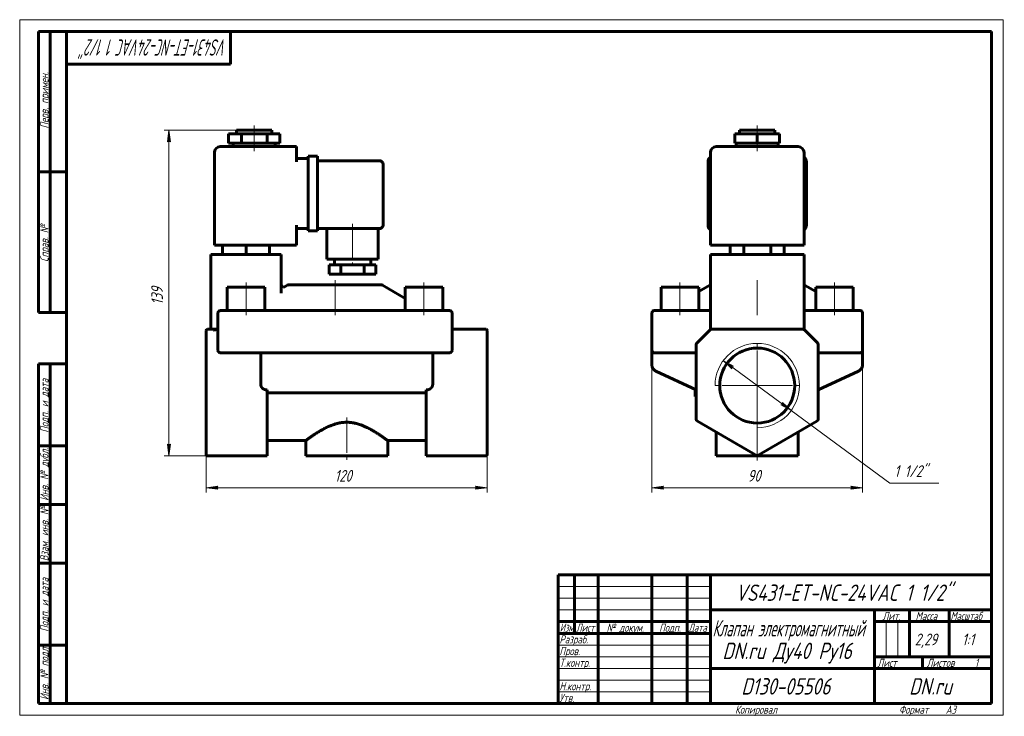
# Model space of a CAD drawing. Header units: millimetres. Extents: x 0 to 420, y 0 to 297.
import ezdxf

# ---------------------------------------------------------------- set-up
doc = ezdxf.new("R2010")
doc.units = ezdxf.units.MM
for name, pattern in [('K5LT_AXLED', [19.5, 15, -1.5, 1.5, -1.5]), ('K5LT_BASIC', [0]), ('K5LT_THIN', [0])]:
    doc.linetypes.add(name, pattern=pattern)
doc.layers.add('Системный слой', color=7, linetype='Continuous')
doc.layers.add('Системный слой (1)', color=7, linetype='Continuous', true_color=0x6c6c6c)
doc.styles.add('KDIMTEXTSTYLE', font='GOST_AU.SHX', dxfattribs={"width": 0.96, "oblique": 15, "height": 5})
doc.styles.add('KTEXTSTYLE', font='GOST_AU.SHX', dxfattribs={"width": 0.96, "height": 5})
doc.dimstyles.new('KDIMSTYLE (1.00)', dxfattribs={"dimtxt": 5, "dimasz": 1, "dimexe": 2, "dimexo": 0, "dimgap": 1, "dimtad": 1, "dimtxsty": 'KDIMTEXTSTYLE', "dimsah": 1, "dimcen": 0, "dimdle": 1, "dimadec": 0, "dimazin": 0, "dimtfac": 0.667, "dimtmove": 0, "dimatfit": 3, "dimfxl": 1, "dimtvp": 1, "dimtolj": 1, "dimtzin": 0, "dimarcsym": 0})

# ---------------------------------------------------------------- blocks, each defined once
blk = doc.blocks.new('U0')
at = {"layer": 'Системный слой (1)', "color": 150, "linetype": 'K5LT_BASIC', "lineweight": 60, "true_color": 0x0080ff}
for q in [(334.96, 177.4), (334.96, 177.39), (334.96, 177.39)]:
    blk.add_line((334.96, 177.39), q, dxfattribs=at)
blk = doc.blocks.new('U1')
at = {"layer": 'Системный слой (1)', "color": 150, "linetype": 'K5LT_BASIC', "lineweight": 60, "true_color": 0x0080ff}
for q in [(294.66, 164.51), (294.96, 164.8)]:
    blk.add_line((294.96, 164.8), q, dxfattribs=at)
blk = doc.blocks.new('U2')
at = {"layer": 'Системный слой (1)', "color": 150, "linetype": 'K5LT_BASIC', "lineweight": 60, "true_color": 0x0080ff}
for p, q in [((294.75, 164.6), (294.72, 164.56)), ((294.81, 164.65), (294.8, 164.65))]:
    blk.add_line(p, q, dxfattribs=at)
blk = doc.blocks.new('U3')
at = {"layer": 'Системный слой (1)', "color": 150, "linetype": 'K5LT_BASIC', "lineweight": 60, "true_color": 0x0080ff}
for q in [(334.96, 164.8), (335.25, 164.51)]:
    blk.add_line((334.96, 164.8), q, dxfattribs=at)
blk = doc.blocks.new('U4')
at = {"layer": 'Системный слой (1)', "color": 150, "linetype": 'K5LT_BASIC', "lineweight": 60, "true_color": 0x0080ff}
for p, q in [((294.95, 177.39), (294.96, 177.4)), ((294.96, 177.39), (294.95, 177.39)), ((294.95, 177.39), (294.95, 177.39))]:
    blk.add_line(p, q, dxfattribs=at)
blk = doc.blocks.new('D0')
at = {"layer": 'Системный слой (1)'}
for points in [[(269.96, 97.18), (274.96, 97.83), (274.46, 97.18), (274.96, 96.52)], [(359.96, 97.18), (354.96, 97.83), (355.46, 97.18), (354.96, 96.52)]]:
    blk.add_hatch(color=7, dxfattribs=at).paths.add_polyline_path(points)
at = {"layer": 'Системный слой (1)', "color": 7, "linetype": 'K5LT_THIN', "lineweight": 18}
for p, q in [((269.96, 161.69), (269.96, 95.18)), ((359.96, 163.8), (359.96, 95.18)), ((269.96, 97.18), (274.96, 97.83)), ((274.96, 96.52), (269.96, 97.18)), ((274.96, 97.83), (274.46, 97.18)), ((274.46, 97.18), (274.96, 96.52)), ((355.46, 97.18), (354.96, 97.83)), ((354.96, 97.83), (359.96, 97.18)), ((359.96, 97.18), (354.96, 96.52)), ((354.96, 96.52), (355.46, 97.18))]:
    blk.add_line(p, q, dxfattribs=at)
blk.add_wipeout([(310.87, 98.18), (310.87, 105.56), (318.72, 105.56), (318.72, 98.18)]).dxf.layer = 'Системный слой (1)'
blk.add_line((269.96, 97.18), (359.96, 97.18), dxfattribs=at)
at = {"layer": 'Системный слой (1)', "color": 7, "insert": (310.87, 104.76), "char_height": 5, "attachment_point": 1, "style": 'KTEXTSTYLE'}
blk.add_mtext('\\H5.0;\\W1.000;\\Q15;\\Q15;\\W0.965;90', dxfattribs=at)
blk = doc.blocks.new('KDIMARROW_01')
at = {"layer": 'Системный слой'}
blk.add_hatch(color=0, dxfattribs=at).paths.add_polyline_path([(-5, -0.66), (0, 0), (-5, 0.66), (-4.5, 0)])
at = {"layer": 'Системный слой', "color": 0, "linetype": 'K5LT_THIN', "lineweight": 18}
for p, q in [((-4.5, 0), (-5, 0.66)), ((-5, 0.66), (0, 0)), ((0, 0), (-5, -0.66)), ((-5, -0.66), (-4.5, 0))]:
    blk.add_line(p, q, dxfattribs=at)
at = {"layer": 'Системный слой (1)', "color": 0, "linetype": 'K5LT_THIN', "lineweight": 18}
blk.add_line((79.65, 140.8), (78.65, 140.8), dxfattribs=at)
blk = doc.blocks.new('D1')
at = {"layer": 'Системный слой (1)'}
for points in [[(304.88, 149.03), (300.46, 151.47), (304.1, 147.97), (304.08, 148.8)], [(329.46, 130.14), (325.82, 133.63), (325.83, 132.8), (325.04, 132.57)]]:
    blk.add_hatch(color=7, dxfattribs=at).paths.add_polyline_path(points)
at = {"layer": 'Системный слой (1)', "color": 7, "linetype": 'K5LT_THIN', "lineweight": 18}
for p, q in [((300.46, 151.47), (304.88, 149.03)), ((304.1, 147.97), (300.46, 151.47)), ((300.46, 151.47), (329.46, 130.14)), ((304.88, 149.03), (304.08, 148.8)), ((304.08, 148.8), (304.1, 147.97)), ((325.04, 132.57), (325.83, 132.8)), ((329.46, 130.14), (325.04, 132.57)), ((325.83, 132.8), (325.82, 133.63)), ((325.82, 133.63), (329.46, 130.14))]:
    blk.add_line(p, q, dxfattribs=at)
blk.add_wipeout([(373.55, 100.18), (373.55, 107.56), (389.9, 107.56), (389.9, 100.18)]).dxf.layer = 'Системный слой (1)'
for p, q in [((329.46, 130.14), (371.55, 99.18)), ((371.55, 99.18), (392.59, 99.18))]:
    blk.add_line(p, q, dxfattribs=at)
at = {"layer": 'Системный слой (1)', "color": 7, "insert": (373.55, 106.76), "char_height": 5, "attachment_point": 1, "style": 'KTEXTSTYLE'}
blk.add_mtext('\\H5.0;\\W1.000;\\Q15;\\Q15;\\W0.965;1 1/2"', dxfattribs=at)
blk = doc.blocks.new('U5')
at = {"layer": 'Системный слой (1)', "color": 30, "linetype": 'K5LT_AXLED', "lineweight": 18, "true_color": 0xff8000}
for q in [(314.96, 158.8), (296.96, 140.8), (332.96, 140.8), (314.96, 122.8)]:
    blk.add_line((314.96, 140.8), q, dxfattribs=at)
blk = doc.blocks.new('U6')
at = {"layer": 'Системный слой (1)', "color": 150, "linetype": 'K5LT_BASIC', "lineweight": 60, "true_color": 0x0080ff}
for p, q in [((111.89, 183.16), (111.65, 183.8)), ((112.48, 182.82), (111.89, 183.16)), ((113.15, 182.93), (112.48, 182.82))]:
    blk.add_line(p, q, dxfattribs=at)
blk = doc.blocks.new('U7')
at = {"layer": 'Системный слой (1)', "color": 150, "linetype": 'K5LT_BASIC', "lineweight": 60, "true_color": 0x0080ff}
for p, q in [((105.65, 117.3), (122.15, 117.3)), ((157.15, 117.3), (173.65, 117.3))]:
    blk.add_line(p, q, dxfattribs=at)
blk = doc.blocks.new('D2')
at = {"layer": 'Системный слой (1)'}
for points in [[(84.15, 97.18), (84.65, 97.83), (79.65, 97.18), (84.65, 96.52)], [(194.65, 96.52), (199.65, 97.18), (194.65, 97.83), (195.15, 97.18)]]:
    blk.add_hatch(color=7, dxfattribs=at).paths.add_polyline_path(points)
at = {"layer": 'Системный слой (1)', "color": 7, "linetype": 'K5LT_THIN', "lineweight": 18}
for p, q in [((79.65, 140.8), (79.65, 95.18)), ((199.65, 138.71), (199.65, 95.18)), ((79.65, 97.18), (84.65, 97.83)), ((84.65, 96.52), (79.65, 97.18)), ((84.65, 97.83), (84.15, 97.18)), ((84.15, 97.18), (84.65, 96.52)), ((195.15, 97.18), (194.65, 97.83)), ((194.65, 97.83), (199.65, 97.18)), ((199.65, 97.18), (194.65, 96.52)), ((194.65, 96.52), (195.15, 97.18))]:
    blk.add_line(p, q, dxfattribs=at)
blk.add_wipeout([(134.51, 98.18), (134.51, 105.56), (144.39, 105.56), (144.39, 98.18)]).dxf.layer = 'Системный слой (1)'
blk.add_line((199.65, 97.18), (79.65, 97.18), dxfattribs=at)
at = {"layer": 'Системный слой (1)', "color": 7, "insert": (134.51, 104.76), "char_height": 5, "attachment_point": 1, "style": 'KTEXTSTYLE'}
blk.add_mtext('\\H5.0;\\W1.000;\\Q15;\\Q15;\\W0.965;120', dxfattribs=at)
blk = doc.blocks.new('D3')
at = {"layer": 'Системный слой (1)'}
for points in [[(64.42, 244.8), (63.76, 249.8), (63.1, 244.8), (63.76, 245.3)], [(63.76, 110.8), (64.42, 115.8), (63.76, 115.3), (63.1, 115.8)]]:
    blk.add_hatch(color=7, dxfattribs=at).paths.add_polyline_path(points)
at = {"layer": 'Системный слой (1)', "color": 7, "linetype": 'K5LT_THIN', "lineweight": 18}
for p, q in [((92.65, 249.8), (61.76, 249.8)), ((63.1, 244.8), (63.76, 249.8)), ((63.76, 249.8), (64.42, 244.8)), ((63.76, 245.3), (63.1, 244.8)), ((64.42, 244.8), (63.76, 245.3)), ((63.76, 110.8), (63.1, 115.8)), ((63.1, 115.8), (63.76, 115.3)), ((63.76, 115.3), (64.42, 115.8)), ((64.42, 115.8), (63.76, 110.8)), ((80.15, 110.8), (61.76, 110.8))]:
    blk.add_line(p, q, dxfattribs=at)
blk.add_wipeout([(62.76, 175.29), (55.38, 175.29), (55.38, 184.91), (62.76, 184.91)]).dxf.layer = 'Системный слой (1)'
blk.add_line((63.76, 110.8), (63.76, 249.8), dxfattribs=at)
at = {"layer": 'Системный слой (1)', "color": 7, "insert": (56.17, 175.29), "char_height": 5, "attachment_point": 1, "rotation": 90, "style": 'KTEXTSTYLE'}
blk.add_mtext('\\H5.0;\\W1.000;\\Q15;\\Q15;\\W0.965;139', dxfattribs=at)
blk = doc.blocks.new('U8')
at = {"color": 7, "linetype": 'K5LT_THIN', "lineweight": 18}
for p, q in [((0, 0), (0, 297)), ((0, 297), (420, 297)), ((420, 297), (420, 0)), ((230, 55), (295, 55)), ((230, 50), (295, 50)), ((230, 45), (295, 45)), ((369.96, 25), (369.96, 40)), ((374.98, 25), (374.98, 40)), ((230, 30), (295, 30)), ((230, 25), (295, 25)), ((230, 20), (295, 20)), ((230, 15), (295, 15)), ((230, 10), (295, 10)), ((420, 0), (0, 0))]:
    blk.add_line(p, q, dxfattribs=at)
at = {"color": 150, "linetype": 'K5LT_BASIC', "lineweight": 60, "true_color": 0x0080ff}
for p, q in [((8, 172), (8, 292)), ((20, 292), (8, 292)), ((13, 172), (13, 292)), ((20, 5), (20, 292)), ((20, 292), (415, 292)), ((90, 292), (90, 278)), ((415, 292), (415, 5)), ((90, 278), (20, 278)), ((20, 232), (8, 232)), ((20, 172), (8, 172)), ((8, 5), (8, 150)), ((20, 150), (8, 150)), ((13, 5), (13, 150)), ((20, 115), (8, 115)), ((20, 90), (8, 90)), ((20, 65), (8, 65)), ((230, 60), (415, 60)), ((230, 5), (230, 60)), ((237, 35), (237, 60)), ((247, 5), (247, 60)), ((270, 5), (270, 60)), ((285, 5), (285, 60)), ((295, 5), (295, 60)), ((295, 45), (415, 45)), ((365, 5), (365, 45)), ((380, 25), (380, 45)), ((397, 25), (397, 45)), ((230, 40), (295, 40)), ((365, 40), (380, 40)), ((380, 40), (415, 40)), ((230, 35), (295, 35)), ((20, 30), (8, 30)), ((365, 25), (415, 25)), ((385.57, 20), (385.57, 25)), ((295, 20), (365, 20)), ((365, 20), (415, 20)), ((20, 5), (8, 5)), ((415, 5), (20, 5))]:
    blk.add_line(p, q, dxfattribs=at)
at = {"color": 7, "attachment_point": 1, "style": 'KTEXTSTYLE'}
for s, insert, char_height, rotation in [('\\H5.0;\\W1.000;\\Q15;\\Q15;\\W0.646;\\H7.00;VS431-ET-NC-24VAC 1 1/2"', (88.58, 281.64), 7, 180), ('\\H5.0;\\W1.000;\\Q15;\\Q15;\\W0.965;\\H3.50;Перв. примен.', (8.82, 250.52), 3.5, 90), ('\\H5.0;\\W1.000;\\Q15;\\Q15;\\W0.965;\\H3.50;Справ. №', (8.82, 193.63), 3.5, 90), ('\\H5.0;\\W1.000;\\Q15;\\Q15;\\W0.965;\\H3.50;Подп. и дата', (8.82, 120.66), 3.5, 90), ('\\H5.0;\\W1.000;\\Q15;\\Q15;\\W0.965;\\H3.50;Инв. № дубл.', (8.82, 91.57), 3.5, 90), ('\\H5.0;\\W1.000;\\Q15;\\Q15;\\W0.965;\\H3.50;Взам. инв. №', (8.82, 65.8), 3.5, 90), ('\\H5.0;\\W1.000;\\Q15;\\Q15;\\W0.965;\\H3.50;Подп. и дата', (8.82, 35.66), 3.5, 90), ('\\H5.0;\\W1.000;\\Q15;\\Q15;\\W0.965;\\H3.50;Инв. № подл.', (8.82, 6.57), 3.5, 90)]:
    blk.add_mtext(s, dxfattribs=dict(at, insert=insert, char_height=char_height, rotation=rotation))
for s, insert, char_height in [('\\H5.0;\\W1.000;\\Q15;\\Q15;\\W0.965;\\H7.00;VS431-ET-NC-24VAC 1 1/2"', (305.66, 55.86), 7), ('\\H5.0;\\W1.000;\\Q15;\\Q15;\\W0.965;\\H3.50;Лит.', (368.47, 44.18), 3.5), ('\\H5.0;\\W1.000;\\Q15;\\Q15;\\W0.965;\\H3.50;Масса', (382.58, 44.18), 3.5), ('\\H5.0;\\W1.000;\\Q15;\\Q15;\\W0.930;\\H3.50;Масштаб', (397.52, 44.18), 3.5), ('\\H5.0;\\W1.000;\\Q15;\\Q15;\\W0.784;\\H3.50;Изм.', (230.62, 39.18), 3.5), ('\\H5.0;\\W1.000;\\Q15;\\Q15;\\W0.799;\\H3.50;Лист', (237.61, 39.18), 3.5), ('\\H5.0;\\W1.000;\\Q15;\\Q15;\\W0.965;\\H3.50;№ докум.', (250.63, 39.18), 3.5), ('\\H5.0;\\W1.000;\\Q15;\\Q15;\\W0.965;\\H3.50;Подп.', (273.1, 39.18), 3.5), ('\\H5.0;\\W1.000;\\Q15;\\Q15;\\W0.799;\\H3.50;Дата', (285.61, 39.18), 3.5), ('\\H5.0;\\W1.000;\\Q15;\\Q15;\\W0.672;\\H7.00;Клапан электромагнитный', (295.88, 40.69), 7), ('\\H5.0;\\W1.000;\\Q15;\\Q15;\\W0.965;\\H3.50;Разраб.', (230.5, 34.18), 3.5), ('\\H5.0;\\W1.000;\\Q15;\\Q15;\\W0.965;2,29', (382.3, 34.9), 5), ('\\H5.0;\\W1.000;\\Q15;\\Q15;\\W0.965;{\\c16711680;1:1}', (402.44, 34.9), 5), ('\\H5.0;\\W1.000;\\Q15;\\Q15;\\W0.965;\\H7.00;DN.ru Ду40 Ру16', (300.11, 31.02), 7), ('\\H5.0;\\W1.000;\\Q15;\\Q15;\\W0.965;\\H3.50;Пров.', (230.5, 29.18), 3.5), ('\\H5.0;\\W1.000;\\Q15;\\Q15;\\W0.965;\\H3.50;Т.контр.', (230.5, 24.18), 3.5), ('\\H5.0;\\W1.000;\\Q15;\\Q15;\\W0.965;\\H3.50;Лист', (366.32, 24.18), 3.5), ('\\H5.0;\\W1.000;\\Q15;\\Q15;\\W0.965;\\H3.50;Листов', (387.36, 24.18), 3.5), ('\\H5.0;\\W1.000;\\Q15;\\Q15;\\W0.965;\\H3.50;1', (407.91, 24.18), 3.5), ('\\H5.0;\\W1.000;\\Q15;\\Q15;\\W0.965;\\H3.50;Н.контр.', (230.5, 14.18), 3.5), ('\\H5.0;\\W1.000;\\Q15;\\Q15;\\W0.965;\\H7.00;D130-05506', (308.17, 15.86), 7), ('\\H5.0;\\W1.000;\\Q15;\\Q15;\\W0.965;\\H7.00;DN.ru', (379.84, 15.86), 7), ('\\H5.0;\\W1.000;\\Q15;\\Q15;\\W0.965;\\H3.50;Утв.', (230.5, 9.18), 3.5), ('\\H5.0;\\W1.000;\\Q15;\\Q15;\\W0.965;\\H3.50;Копировал', (305.5, 4.18), 3.5), ('\\H5.0;\\W1.000;\\Q15;\\Q15;\\W0.965;\\H3.50;Формат', (375.5, 4.18), 3.5), ('\\H5.0;\\W1.000;\\Q15;\\Q15;\\W0.965;\\H3.50;A3', (395.5, 4.18), 3.5)]:
    blk.add_mtext(s, dxfattribs=dict(at, insert=insert, char_height=char_height))

msp = doc.modelspace()

# ---------------------------------------------------------------- linework, layer by layer
at = {"layer": 'Системный слой (1)', "color": 150, "linetype": 'K5LT_BASIC', "lineweight": 60, "true_color": 0x0080ff}
for p, q in [((89.154, 244.301), (89.154, 248.301)), ((89.154, 248.301), (94.654, 248.301)), ((92.654, 248.301), (92.654, 249.801)), ((92.654, 249.801), (107.654, 249.801)), ((94.654, 248.301), (105.654, 248.301)), ((94.654, 244.301), (94.654, 248.301)), ((105.654, 244.301), (105.654, 248.301)), ((105.654, 248.301), (111.154, 248.301)), ((107.654, 248.301), (107.654, 249.801)), ((111.154, 244.301), (111.154, 248.301)), ((305.432, 248.301), (314.958, 248.301)), ((305.432, 244.301), (305.432, 248.301)), ((307.458, 248.301), (307.458, 249.801)), ((307.458, 249.801), (322.458, 249.801)), ((314.958, 244.301), (314.958, 248.301)), ((314.958, 248.301), (324.484, 248.301)), ((322.458, 248.301), (322.458, 249.801)), ((324.484, 244.301), (324.484, 248.301)), ((89.154, 244.301), (94.654, 244.301)), ((91.154, 242.801), (91.154, 244.301)), ((94.654, 244.301), (105.654, 244.301)), ((105.654, 244.301), (111.154, 244.301)), ((109.154, 242.801), (109.154, 244.301)), ((305.432, 244.301), (314.958, 244.301)), ((305.958, 242.801), (305.958, 244.301)), ((314.958, 244.301), (324.484, 244.301)), ((323.958, 242.801), (323.958, 244.301)), ((83.154, 200.801), (83.154, 240.301)), ((118.154, 242.801), (85.654, 242.801)), ((118.154, 242.801), (118.154, 240.301)), ((118.154, 236.301), (118.154, 240.301)), ((294.958, 200.801), (294.958, 240.301)), ((332.458, 242.801), (297.458, 242.801)), ((334.958, 200.801), (334.958, 240.301)), ((118.154, 237.801), (123.154, 237.801)), ((123.154, 238.801), (127.154, 238.801)), ((123.154, 236.301), (123.154, 238.801)), ((123.154, 236.301), (123.154, 209.301)), ((127.154, 238.801), (127.154, 236.301)), ((127.154, 236.801), (153.654, 236.801)), ((127.154, 236.301), (127.154, 209.301)), ((293.958, 209.301), (293.958, 236.301)), ((335.958, 236.301), (335.958, 209.301)), ((155.154, 235.301), (155.154, 209.301)), ((118.154, 200.801), (118.154, 209.301)), ((118.154, 207.801), (123.154, 207.801)), ((123.154, 206.801), (123.154, 209.301)), ((123.154, 206.801), (127.154, 206.801)), ((127.154, 209.301), (127.154, 206.801)), ((127.154, 207.801), (153.654, 207.801)), ((131.154, 207.801), (131.154, 194.801)), ((153.154, 207.801), (153.154, 194.801)), ((85.654, 200.801), (83.154, 200.801)), ((85.654, 200.801), (118.154, 200.801)), ((86.654, 200.801), (86.654, 196.801)), ((96.654, 200.801), (96.654, 196.801)), ((106.654, 200.801), (106.654, 196.801)), ((297.458, 200.801), (294.958, 200.801)), ((297.458, 200.801), (332.458, 200.801)), ((303.411, 200.801), (303.411, 196.801)), ((309.184, 200.801), (309.184, 196.801)), ((320.731, 200.801), (320.731, 196.801)), ((326.505, 200.801), (326.505, 196.801)), ((334.958, 200.801), (332.458, 200.801)), ((81.654, 196.801), (81.654, 164.801)), ((81.654, 196.801), (84.154, 196.801)), ((109.154, 196.801), (84.154, 196.801)), ((109.154, 196.801), (111.654, 196.801)), ((111.654, 196.801), (111.654, 180.272)), ((153.154, 194.801), (131.154, 194.801)), ((134.404, 194.801), (134.404, 192.301)), ((149.904, 194.801), (149.904, 192.301)), ((294.958, 196.801), (297.458, 196.801)), ((294.958, 196.801), (294.958, 164.801)), ((332.458, 196.801), (297.458, 196.801)), ((332.458, 196.801), (334.958, 196.801)), ((334.958, 196.801), (334.958, 164.801)), ((132.154, 192.301), (132.154, 188.301)), ((137.154, 192.301), (132.154, 192.301)), ((137.154, 192.301), (137.154, 188.301)), ((147.154, 192.301), (137.154, 192.301)), ((152.154, 192.301), (147.154, 192.301)), ((147.154, 192.301), (147.154, 188.301)), ((152.154, 192.301), (152.154, 188.301)), ((137.154, 188.301), (132.154, 188.301)), ((147.154, 188.301), (137.154, 188.301)), ((152.154, 188.301), (147.154, 188.301)), ((88.654, 182.801), (104.654, 182.801)), ((88.654, 172.801), (88.654, 182.801)), ((104.654, 172.801), (104.654, 182.801)), ((114.422, 183.667), (113.154, 182.934)), ((154.386, 183.801), (114.922, 183.801)), ((154.886, 183.667), (164.654, 178.027)), ((164.654, 182.801), (180.654, 182.801)), ((164.654, 172.801), (164.654, 182.801)), ((180.654, 172.801), (180.654, 182.801)), ((273.958, 172.801), (273.958, 182.801)), ((273.958, 182.801), (289.958, 182.801)), ((294.726, 183.667), (289.958, 180.914)), ((289.958, 172.801), (289.958, 182.801)), ((335.19, 183.667), (339.958, 180.914)), ((339.958, 182.801), (355.958, 182.801)), ((339.958, 172.801), (339.958, 182.801)), ((355.958, 172.801), (355.958, 182.801)), ((85.654, 172.801), (87.654, 172.801)), ((181.654, 172.801), (87.654, 172.801)), ((181.654, 172.801), (183.654, 172.801)), ((270.958, 172.801), (272.958, 172.801)), ((272.958, 172.801), (294.958, 172.801)), ((334.958, 172.801), (356.958, 172.801)), ((356.958, 172.801), (358.958, 172.801)), ((84.654, 171.801), (84.654, 155.801)), ((184.654, 155.801), (184.654, 171.801)), ((269.958, 171.801), (269.958, 155.801)), ((359.958, 171.801), (359.958, 155.801)), ((79.654, 164.154), (79.654, 164.301)), ((79.654, 158.74), (79.654, 164.154)), ((82.776, 164.801), (80.154, 164.801)), ((84.154, 164.801), (82.776, 164.801)), ((84.154, 164.801), (84.654, 164.801)), ((184.654, 164.801), (199.154, 164.801)), ((199.654, 164.301), (199.654, 164.154)), ((199.654, 158.74), (199.654, 164.154)), ((294.665, 164.508), (289.251, 159.093)), ((294.677, 164.52), (294.665, 164.508)), ((294.958, 164.801), (295.372, 164.801)), ((334.544, 164.801), (295.372, 164.801)), ((334.958, 164.801), (334.544, 164.801)), ((335.101, 164.658), (335.044, 164.715)), ((340.665, 159.093), (335.251, 164.508)), ((79.654, 158.386), (79.654, 158.74)), ((79.654, 126.389), (79.654, 158.386)), ((199.654, 158.74), (199.654, 158.386)), ((199.654, 126.389), (199.654, 158.386)), ((269.958, 155.801), (269.958, 154.801)), ((269.958, 155.801), (269.958, 154.923)), ((288.958, 158.386), (288.958, 126.389)), ((340.958, 126.389), (340.958, 158.386)), ((359.958, 155.801), (359.958, 154.801)), ((359.958, 155.801), (359.958, 154.923)), ((87.654, 154.801), (85.654, 154.801)), ((87.654, 154.801), (130.22, 154.801)), ((102.925, 154.801), (102.925, 141.426)), ((130.22, 154.801), (139.654, 154.801)), ((139.654, 154.801), (149.088, 154.801)), ((149.088, 154.801), (181.654, 154.801)), ((176.382, 154.801), (176.382, 141.426)), ((183.654, 154.801), (181.654, 154.801)), ((269.958, 155.044), (269.958, 155.345)), ((269.958, 154.801), (269.958, 154.801)), ((270.958, 154.801), (269.958, 154.801)), ((269.958, 154.801), (269.958, 149.696)), ((272.958, 154.801), (270.958, 154.801)), ((272.958, 154.801), (288.958, 154.801)), ((340.958, 154.801), (356.958, 154.801)), ((358.958, 154.801), (356.958, 154.801)), ((358.958, 154.801), (359.958, 154.801)), ((359.958, 155.044), (359.958, 155.315)), ((359.958, 154.801), (359.958, 154.801)), ((359.958, 154.801), (359.958, 149.695)), ((288.958, 138.925), (271.69, 146.977)), ((288.958, 138.925), (271.69, 146.977)), ((271.69, 146.977), (288.958, 138.925)), ((358.226, 146.977), (340.958, 138.925)), ((358.226, 146.977), (340.958, 138.925)), ((105.654, 126.389), (105.654, 138.925)), ((173.654, 126.389), (173.654, 138.925)), ((288.458, 138.121), (288.458, 139.158)), ((340.958, 138.925), (341.49, 139.173)), ((105.654, 137.661), (173.654, 137.661)), ((288.458, 136.121), (288.458, 138.121)), ((288.958, 138.121), (288.458, 138.121)), ((288.958, 136.121), (288.458, 136.121)), ((79.654, 125.956), (79.654, 126.389)), ((105.654, 126.389), (105.654, 125.523)), ((173.654, 125.523), (173.654, 126.389)), ((199.654, 126.389), (199.654, 125.956)), ((79.654, 111.378), (79.654, 125.956)), ((105.654, 110.801), (105.654, 125.523)), ((173.654, 110.801), (173.654, 125.523)), ((199.654, 111.378), (199.654, 125.956)), ((289.458, 125.523), (314.958, 110.801)), ((314.958, 110.801), (340.458, 125.523)), ((297.458, 120.904), (297.458, 110.801)), ((332.458, 120.904), (332.458, 110.801)), ((122.154, 117.301), (122.154, 110.801)), ((157.154, 117.301), (157.154, 110.801)), ((105.654, 110.801), (80.154, 110.801)), ((157.154, 110.801), (122.154, 110.801)), ((173.654, 110.801), (199.154, 110.801)), ((332.458, 110.801), (297.458, 110.801)), ((314.958, 110.801), (314.958, 111.378))]:
    msp.add_line(p, q, dxfattribs=at)
at = {"layer": 'Системный слой (1)', "color": 30, "linetype": 'K5LT_AXLED', "lineweight": 18, "true_color": 0xff8000}
for p, q in [((100.154, 246.301), (100.154, 251.801)), ((314.958, 246.301), (314.958, 251.801)), ((100.154, 240.801), (100.154, 246.301)), ((314.958, 240.801), (314.958, 246.301)), ((142.154, 209.801), (142.154, 190.301)), ((134.654, 170.801), (134.654, 185.801)), ((314.958, 170.801), (314.958, 185.801)), ((96.654, 170.801), (96.654, 184.801)), ((172.654, 170.801), (172.654, 184.801)), ((281.958, 170.801), (281.958, 184.801)), ((347.958, 170.801), (347.958, 184.801))]:
    msp.add_line(p, q, dxfattribs=at)
at = {"layer": 'Системный слой (1)', "color": 150, "linetype": 'K5LT_BASIC', "lineweight": 60, "true_color": 0x0080ff}
msp.add_circle((314.958, 140.801), 16, dxfattribs=at)
for centre, radius, start, end in [((85.654, 240.301), 2.5, 90, 180), ((297.458, 240.301), 2.5, 90, 180), ((332.458, 240.301), 2.5, 0, 90), ((153.654, 235.301), 1.5, 0, 90), ((296.458, 236.301), 2.5, 126.8699, 180), ((333.458, 236.301), 2.5, 0, 53.1301), ((153.654, 209.301), 1.5, 270, 0), ((296.458, 209.301), 2.5, 180, 233.1301), ((333.458, 209.301), 2.5, 306.8699, 0), ((114.922, 182.801), 1, 90, 120), ((154.386, 182.801), 1, 60, 90), ((295.226, 182.801), 1, 105.54227, 120), ((334.69, 182.801), 1, 60, 74.45773), ((85.654, 171.801), 1, 90, 180), ((183.654, 171.801), 1, 0, 90), ((270.958, 171.801), 1, 90, 180), ((358.958, 171.801), 1, 0, 90), ((80.154, 164.301), 0.5, 90, 180), ((199.154, 164.301), 0.5, 0, 90), ((295.372, 163.801), 1, 90, 135), ((334.544, 163.801), 1, 45, 90), ((85.654, 155.801), 1, 180, 270), ((183.654, 155.801), 1, 270, 0), ((270.958, 155.801), 1, 180, 270), ((289.958, 158.386), 1, 135, 180), ((339.958, 158.386), 1, 0, 45), ((358.958, 155.801), 1, 270, 0), ((289.958, 126.389), 1, 180, 240), ((339.958, 126.389), 1, 300, 0)]:
    msp.add_arc(centre, radius, start, end, dxfattribs=at)
at = {"layer": 'Системный слой (1)', "color": 7, "linetype": 'K5LT_THIN', "lineweight": 18}
msp.add_arc((314.958, 140.801), 18, 270, 180, dxfattribs=at)
at = {"layer": 'Системный слой (1)', "color": 150, "linetype": 'K5LT_BASIC', "lineweight": 60, "true_color": 0x0080ff}
for points, knots in [([(111.654, 183.801), (111.654, 183.799), (111.654, 183.798), (111.654, 183.795), (111.654, 183.793), (111.654, 183.789), (111.654, 183.787), (111.654, 183.783), (111.654, 183.781), (111.654, 183.777), (111.654, 183.774), (111.654, 183.772)], [0, 0, 0, 0, 0.6870943, 0.6870943, 1.6870943, 1.6870943, 2.6870943, 2.6870943, 3.6870943, 3.6870943, 5, 5, 5, 5]), ([(294.955, 177.393), (294.956, 177.395), (294.956, 177.396), (294.956, 177.4), (294.956, 177.402), (294.957, 177.406), (294.957, 177.409), (294.957, 177.414), (294.958, 177.417), (294.958, 177.423), (294.958, 177.427), (294.958, 177.43)], [0, 0, 0, 0, 0.4, 0.4, 0.8, 0.8, 1.2, 1.2, 1.6, 1.6, 2, 2, 2, 2]), ([(334.96, 177.393), (334.96, 177.395), (334.96, 177.396), (334.959, 177.4), (334.959, 177.402), (334.959, 177.406), (334.959, 177.409), (334.958, 177.414), (334.958, 177.417), (334.958, 177.423), (334.958, 177.427), (334.958, 177.43)], [0, 0, 0, 0, 0.4, 0.4, 0.8, 0.8, 1.2, 1.2, 1.6, 1.6, 2, 2, 2, 2]), ([(84.154, 164.801), (84.086, 164.801), (83.953, 164.704), (83.748, 164.651), (83.55, 164.595), (83.353, 164.556), (83.157, 164.528), (82.965, 164.511), (82.838, 164.508), (82.776, 164.508)], [0, 0, 0, 0, 0.1940726, 0.3623054, 0.5074538, 0.6457869, 0.7773047, 0.8921854, 1, 1, 1, 1]), ([(271.69, 146.977), (271.689, 146.977), (271.687, 146.978), (271.676, 146.983), (271.667, 146.987), (271.645, 146.998), (271.633, 147.004), (271.595, 147.023), (271.57, 147.036), (271.496, 147.075), (271.447, 147.103), (271.303, 147.191), (271.211, 147.254), (271.016, 147.405), (270.914, 147.495), (270.724, 147.688), (270.635, 147.792), (270.471, 148.012), (270.397, 148.128), (270.264, 148.368), (270.206, 148.493), (270.108, 148.749), (270.068, 148.879), (270.006, 149.144), (269.984, 149.278), (269.963, 149.503), (269.958, 149.595), (269.958, 149.689), (269.958, 149.693), (269.958, 149.696)], [0.0088822, 0.0088822, 0.0088822, 0.0088822, 0.0355288, 0.0355288, 0.2083134, 0.2083134, 0.4432733, 0.4432733, 0.9131933, 0.9131933, 1.8530331, 1.8530331, 3.7238307, 3.7238307, 5.98359, 5.98359, 8.2685239, 8.2685239, 10.5664437, 10.5664437, 12.8647407, 12.8647407, 15.1506502, 15.1506502, 17.4115273, 17.4115273, 18.9435309, 18.9435309, 18.99666, 18.99666, 18.99666, 18.99666]), ([(358.226, 146.977), (358.227, 146.977), (358.229, 146.978), (358.239, 146.983), (358.248, 146.987), (358.27, 146.998), (358.283, 147.004), (358.32, 147.023), (358.345, 147.036), (358.42, 147.075), (358.469, 147.103), (358.613, 147.191), (358.705, 147.254), (358.9, 147.405), (359.001, 147.495), (359.192, 147.688), (359.281, 147.792), (359.444, 148.012), (359.519, 148.128), (359.652, 148.368), (359.71, 148.493), (359.808, 148.749), (359.848, 148.879), (359.91, 149.144), (359.932, 149.278), (359.953, 149.503), (359.957, 149.595), (359.958, 149.689), (359.958, 149.693), (359.958, 149.696)], [0.0088822, 0.0088822, 0.0088822, 0.0088822, 0.0355288, 0.0355288, 0.2083134, 0.2083134, 0.4432733, 0.4432733, 0.9131933, 0.9131933, 1.8530331, 1.8530331, 3.7238307, 3.7238307, 5.98359, 5.98359, 8.2685239, 8.2685239, 10.5664437, 10.5664437, 12.8647407, 12.8647407, 15.1506502, 15.1506502, 17.4115273, 17.4115273, 18.9435309, 18.9435309, 18.99666, 18.99666, 18.99666, 18.99666]), ([(271.69, 146.977), (271.69, 146.977), (271.69, 146.977), (271.69, 146.977), (271.69, 146.977), (271.69, 146.977), (271.69, 146.977), (271.689, 146.977), (271.689, 146.977), (271.688, 146.978), (271.688, 146.978), (271.686, 146.978), (271.686, 146.979), (271.683, 146.98), (271.681, 146.981), (271.676, 146.983), (271.673, 146.985), (271.664, 146.989), (271.659, 146.991), (271.643, 146.999), (271.633, 147.004), (271.604, 147.018), (271.586, 147.028), (271.549, 147.047), (271.531, 147.056), (271.495, 147.076), (271.477, 147.086), (271.445, 147.105), (271.431, 147.113), (271.417, 147.122)], [0.0014088, 0.0014088, 0.0014088, 0.0014088, 0.0040909, 0.0040909, 0.0095906, 0.0095906, 0.02059, 0.02059, 0.0425888, 0.0425888, 0.0865863, 0.0865863, 0.1731726, 0.1731726, 0.3449364, 0.3449364, 0.6413107, 0.6413107, 1.1854758, 1.1854758, 2.1766312, 2.1766312, 3.9645612, 3.9645612, 5.7645612, 5.7645612, 7.5645612, 7.5645612, 9, 9, 9, 9]), ([(358.226, 146.977), (358.226, 146.977), (358.226, 146.977), (358.226, 146.977), (358.226, 146.977), (358.226, 146.977), (358.226, 146.977), (358.227, 146.977), (358.227, 146.977), (358.227, 146.978), (358.228, 146.978), (358.229, 146.978), (358.23, 146.979), (358.233, 146.98), (358.235, 146.981), (358.239, 146.983), (358.243, 146.985), (358.251, 146.989), (358.257, 146.991), (358.273, 146.999), (358.283, 147.004), (358.312, 147.018), (358.33, 147.028), (358.366, 147.047), (358.384, 147.056), (358.421, 147.076), (358.439, 147.086), (358.471, 147.105), (358.485, 147.113), (358.499, 147.122)], [0.0014087, 0.0014087, 0.0014087, 0.0014087, 0.0040909, 0.0040909, 0.0095906, 0.0095906, 0.0205898, 0.0205898, 0.0425884, 0.0425884, 0.0865855, 0.0865855, 0.1731711, 0.1731711, 0.3449334, 0.3449334, 0.6413047, 0.6413047, 1.1854638, 1.1854638, 2.1766074, 2.1766074, 3.9645135, 3.9645135, 5.7645135, 5.7645135, 7.5645135, 7.5645135, 9, 9, 9, 9]), ([(105.654, 138.925), (105.601, 138.926), (105.539, 138.928), (105.447, 138.933), (105.378, 138.939), (105.288, 138.948), (105.199, 138.959), (105.111, 138.972), (105.026, 138.988), (104.942, 139.005), (104.859, 139.025), (104.779, 139.046), (104.701, 139.069), (104.602, 139.101), (104.507, 139.135), (104.415, 139.173), (104.35, 139.202), (104.287, 139.231), (104.227, 139.262), (104.168, 139.293), (104.112, 139.325), (104.053, 139.361), (103.984, 139.405), (103.907, 139.458), (103.841, 139.507), (103.795, 139.544), (103.76, 139.573), (103.724, 139.605), (103.675, 139.648), (103.639, 139.683), (103.586, 139.736), (103.534, 139.79), (103.462, 139.874), (103.4, 139.952), (103.337, 140.04), (103.284, 140.122), (103.238, 140.2), (103.2, 140.27), (103.17, 140.33), (103.138, 140.396), (103.119, 140.442), (103.09, 140.513), (103.072, 140.561), (103.045, 140.64), (103.027, 140.699), (103.009, 140.763), (102.995, 140.818), (102.982, 140.874), (102.97, 140.935), (102.96, 140.991), (102.952, 141.046), (102.944, 141.1), (102.938, 141.155), (102.933, 141.209), (102.93, 141.263), (102.927, 141.318), (102.925, 141.372), (102.925, 141.408), (102.925, 141.426)], [0, 0, 0, 0, 0.0385861, 0.0448549, 0.0669954, 0.0888118, 0.110476, 0.1317417, 0.1527517, 0.1733991, 0.1939372, 0.2139784, 0.2336385, 0.2526513, 0.2894638, 0.3070986, 0.3241467, 0.3410326, 0.357403, 0.373422, 0.3888921, 0.4041716, 0.4238098, 0.447919, 0.4716893, 0.4835928, 0.490567, 0.5046123, 0.5186371, 0.5378973, 0.5404476, 0.5732813, 0.5922055, 0.6203145, 0.6454307, 0.6705588, 0.6909224, 0.7113356, 0.7284189, 0.739471, 0.7642058, 0.7645783, 0.7948891, 0.8013338, 0.8253796, 0.8395092, 0.8496248, 0.8661452, 0.8810845, 0.8944192, 0.9077407, 0.9210135, 0.9342518, 0.947436, 0.9605998, 0.9737414, 0.9868766, 1, 1, 1, 1]), ([(173.654, 138.925), (173.707, 138.926), (173.768, 138.928), (173.861, 138.933), (173.93, 138.939), (174.02, 138.948), (174.109, 138.959), (174.196, 138.972), (174.282, 138.988), (174.366, 139.005), (174.448, 139.025), (174.529, 139.046), (174.607, 139.069), (174.706, 139.101), (174.801, 139.135), (174.892, 139.173), (174.957, 139.202), (175.02, 139.231), (175.081, 139.262), (175.139, 139.293), (175.195, 139.325), (175.255, 139.361), (175.324, 139.405), (175.4, 139.458), (175.466, 139.507), (175.512, 139.544), (175.547, 139.573), (175.584, 139.605), (175.632, 139.648), (175.668, 139.683), (175.722, 139.736), (175.773, 139.79), (175.845, 139.874), (175.907, 139.952), (175.97, 140.04), (176.023, 140.122), (176.07, 140.2), (176.108, 140.27), (176.138, 140.33), (176.169, 140.396), (176.189, 140.442), (176.218, 140.513), (176.236, 140.561), (176.263, 140.64), (176.281, 140.699), (176.298, 140.763), (176.312, 140.818), (176.325, 140.874), (176.337, 140.935), (176.347, 140.991), (176.356, 141.046), (176.363, 141.1), (176.369, 141.155), (176.374, 141.209), (176.378, 141.263), (176.381, 141.318), (176.382, 141.372), (176.382, 141.408), (176.382, 141.426)], [0, 0, 0, 0, 0.0385861, 0.0448549, 0.0669954, 0.0888118, 0.110476, 0.1317417, 0.1527517, 0.1733991, 0.1939372, 0.2139784, 0.2336385, 0.2526513, 0.2894638, 0.3070986, 0.3241467, 0.3410326, 0.357403, 0.373422, 0.3888921, 0.4041716, 0.4238098, 0.447919, 0.4716893, 0.4835928, 0.490567, 0.5046123, 0.5186371, 0.5378973, 0.5404476, 0.5732813, 0.5922055, 0.6203145, 0.6454307, 0.6705588, 0.6909224, 0.7113356, 0.7284189, 0.739471, 0.7642058, 0.7645783, 0.7948891, 0.8013338, 0.8253796, 0.8395092, 0.8496248, 0.8661452, 0.8810845, 0.8944192, 0.9077407, 0.9210135, 0.9342518, 0.947436, 0.9605998, 0.9737414, 0.9868766, 1, 1, 1, 1]), ([(157.154, 117.301), (157.154, 117.301), (157.116, 117.329), (156.971, 117.437), (156.78, 117.578), (156.55, 117.747), (156.268, 117.952), (155.962, 118.175), (155.643, 118.403), (155.321, 118.632), (154.966, 118.882), (154.575, 119.153), (154.148, 119.446), (153.627, 119.796), (153.004, 120.206), (152.27, 120.675), (151.562, 121.11), (150.9, 121.503), (150.244, 121.879), (149.519, 122.276), (148.721, 122.688), (147.978, 123.048), (147.299, 123.355), (146.695, 123.611), (146.095, 123.848), (145.437, 124.088), (144.707, 124.328), (143.894, 124.56), (143.121, 124.743), (142.396, 124.883), (141.725, 124.985), (141.048, 125.059), (140.375, 125.104), (139.91, 125.116), (139.473, 125.117), (139.047, 125.108), (138.432, 125.073), (137.747, 125.006), (137.007, 124.901), (136.211, 124.749), (135.489, 124.577), (134.836, 124.396), (134.178, 124.192), (133.454, 123.941), (132.667, 123.635), (131.864, 123.293), (131.049, 122.916), (130.226, 122.505), (129.486, 122.112), (128.831, 121.747), (128.205, 121.384), (127.549, 120.991), (126.872, 120.57), (126.227, 120.156), (125.617, 119.754), (125.045, 119.368), (124.516, 119.003), (124.029, 118.662), (123.588, 118.349), (123.228, 118.089), (122.938, 117.879), (122.684, 117.693), (122.458, 117.526), (122.282, 117.396), (122.179, 117.32), (122.154, 117.301), (122.154, 117.301), (122.154, 117.301)], [0, 0, 0, 0, 0.01276234, 0.02340085, 0.03191441, 0.04049573, 0.04914421, 0.05786168, 0.06456299, 0.07137586, 0.07838019, 0.08546495, 0.09278393, 0.10025692, 0.1105814, 0.12090452, 0.13122396, 0.13869013, 0.1460017, 0.15517845, 0.16415014, 0.17291572, 0.17930182, 0.18553709, 0.19149234, 0.19731823, 0.20484649, 0.21243383, 0.22007752, 0.22599202, 0.23195046, 0.23790077, 0.24380084, 0.2495373, 0.24999778, 0.25516396, 0.26062619, 0.26603095, 0.2731283, 0.28025238, 0.28740454, 0.2929061, 0.2984807, 0.30607743, 0.31390898, 0.32197309, 0.33077534, 0.33983608, 0.34915392, 0.35619904, 0.36316629, 0.37227573, 0.38139215, 0.39051502, 0.39976992, 0.40902704, 0.41828514, 0.42758558, 0.43699025, 0.44649638, 0.45378628, 0.4611455, 0.47106026, 0.48081764, 0.49041819, 0.49936276, 0.49999343, 0.49999343, 0.49999343, 0.49999343])]:
    msp.add_open_spline(points, degree=3, knots=knots, dxfattribs=at)
for points in [[(80.154, 110.801), (79.861, 110.801), (79.654, 111.04), (79.654, 111.378)], [(199.154, 110.801), (199.447, 110.801), (199.654, 111.04), (199.654, 111.378)]]:
    msp.add_rational_spline(points, [1, 0.804737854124, 0.804737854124, 1], degree=3, dxfattribs=at)

# ---------------------------------------------------------------- block references
at = {"layer": 'Системный слой (1)'}
for name in ['U6', 'U4', 'U0', 'U1', 'U2', 'U3', 'U7']:
    msp.add_blockref(name, (0, 0), dxfattribs=at)

# ---------------------------------------------------------------- next in the draw order: dimensions: what is measured, and where the dimension line sits
at = {"layer": 'Системный слой (1)', "color": 7}
for base, p1, p2, text, picture, middle in [((269.958, 97.176), (359.958, 163.801), (269.958, 161.686), '\\H5.0;\\W0.965;\\Q15;\\H5.0;\\W0.965;\\Q15;\\Q15;90', 'D0', (314.958, 97.176)), ((199.654, 97.176), (79.654, 140.801), (199.654, 138.71), '\\H5.0;\\W0.965;\\Q15;\\H5.0;\\W0.965;\\Q15;\\Q15;120', 'D2', (139.654, 97.176))]:
    dim = msp.add_linear_dim(base=base, p1=p1, p2=p2, text=text, dimstyle='KDIMSTYLE (1.00)', override={"dimexo": 0, "dimblk1": 'KDIMARROW_01', "dimblk2": 'KDIMARROW_01', "dimse1": 0, "dimse2": 0, "dimclrt": 7, "dimtolj": 1}, dxfattribs=at)
    dim.commit()
    dim.dimension.update_dxf_attribs({"geometry": picture, "text_midpoint": middle, "dimtype": 160})

# ---------------------------------------------------------------- next in the draw order: linework, layer by layer
at = {"layer": 'Системный слой (1)', "color": 30, "linetype": 'K5LT_AXLED', "lineweight": 18, "true_color": 0xff8000}
msp.add_line((139.654, 127.116), (139.654, 108.801), dxfattribs=at)

# ---------------------------------------------------------------- next in the draw order: dimensions: what is measured, and where the dimension line sits
at = {"layer": 'Системный слой (1)', "color": 7}
dim = msp.add_linear_dim(base=(63.76, 110.801), p1=(92.654, 249.801), p2=(80.154, 110.801), angle=90, text='\\H5.0;\\W0.965;\\Q15;\\H5.0;\\W0.965;\\Q15;\\Q15;139', dimstyle='KDIMSTYLE (1.00)', override={"dimexo": 0, "dimblk1": 'KDIMARROW_01', "dimblk2": 'KDIMARROW_01', "dimse1": 0, "dimse2": 0, "dimclrt": 7, "dimtolj": 1}, dxfattribs=at)
dim.commit()
dim.dimension.update_dxf_attribs({"geometry": 'D3', "text_midpoint": (63.76, 180.301), "dimtype": 160})
dim = msp.add_diameter_dim_2p(p1=(300.458, 151.465), p2=(329.458, 130.136), text='\\H5.0;\\W0.965;\\Q15;\\H5.0;\\W0.965;\\Q15;\\Q15;1 1/2"', dimstyle='KDIMSTYLE (1.00)', override={"dimtih": 1, "dimtoh": 1, "dimblk1": 'KDIMARROW_01', "dimblk2": 'KDIMARROW_01', "dimclrt": 7, "dimtmove": 1, "dimatfit": 2, "dimtolj": 1}, dxfattribs=at)
dim.commit()
dim.dimension.update_dxf_attribs({"geometry": 'D1', "text_midpoint": (373.552, 99.176), "dimtype": 163})

# ---------------------------------------------------------------- next in the draw order: linework, layer by layer
at = {"layer": 'Системный слой (1)', "color": 30, "linetype": 'K5LT_AXLED', "lineweight": 18, "true_color": 0xff8000}
msp.add_line((314.958, 108.801), (314.958, 127.116), dxfattribs=at)

# ---------------------------------------------------------------- next in the draw order: block references
msp.add_blockref('U8', (0, 0))
at = {"layer": 'Системный слой (1)'}
msp.add_blockref('U5', (0, 0), dxfattribs=at)

doc.saveas('drawing.dxf')
